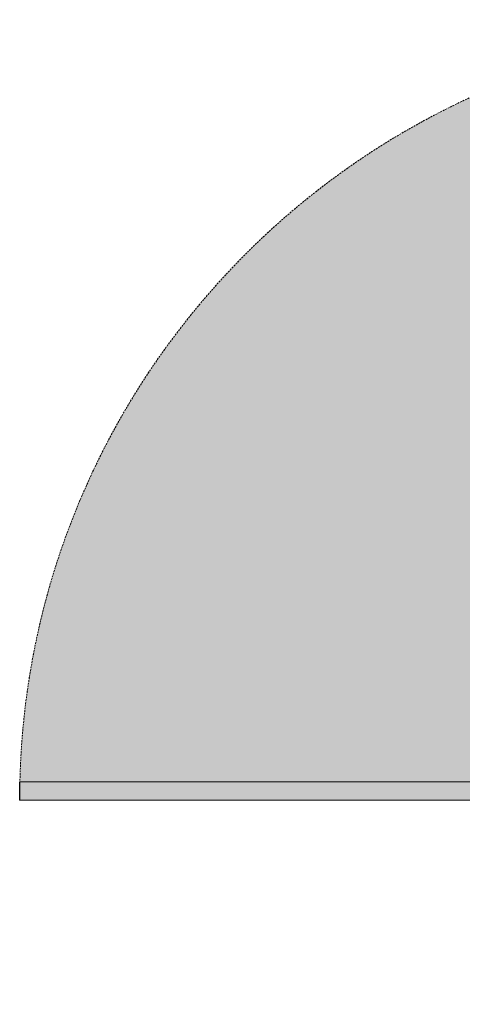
# Model space of a CAD drawing. Header units: millimetres. Extents: x 31882 to 271790, y -35693 to 24917.
# Tile 111 of 256: x 65569 to 66000, y 12307 to 13265. Entities that reach past the tile are written whole.
import ezdxf

# ---------------------------------------------------------------- set-up
doc = ezdxf.new("R2010")
doc.units = ezdxf.units.MM
doc.header["$MEASUREMENT"] = 0
doc.linetypes.add('( Dashed )', pattern=[0.75, 0.5, -0.25])
for name, color, linetype, lineweight in [('00 Structural', 2, 'Continuous', 25), ('02_Elevation 00', 8, 'Continuous', 9), ('Grey', 8, 'Continuous', 9)]:
    doc.layers.add(name, color=color, linetype=linetype, lineweight=lineweight)

# ---------------------------------------------------------------- blocks, each defined once
blk = doc.blocks.new('hbauiarhg')
at = {"transparency": 33554687}
h = blk.add_hatch(color=208, dxfattribs=at)
h.dxf.hatch_style = 1
h.paths.add_polyline_path([(973.128, 1344.165), (974.128, 1344.165), (974.128, 1302.081), (973.128, 1302.081)])
at = {"layer": '02_Elevation 00', "ltscale": 25}
blk.add_lwpolyline([(973.128, 1344.165), (974.128, 1344.165), (974.128, 1302.081), (973.128, 1302.081)], close=True, dxfattribs=at)
at = {"layer": 'Grey', "linetype": '( Dashed )', "ltscale": 0.2}
blk.add_arc((974.128, 1344.165), 42.083, 180, 270, dxfattribs=at)
blk = doc.blocks.new('cut elements')
at = {"layer": 'Grey', "xscale": 0.7031476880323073, "yscale": 0.7031476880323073, "zscale": 0.7031476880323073, "rotation": 180}
blk.add_blockref('hbauiarhg', (992.733, 660.779), dxfattribs=at)
blk = doc.blocks.new('r4ttwt')
at = {"layer": '00 Structural', "rotation": 90}
blk.add_blockref('cut elements', (1718777.026, -79160.945), dxfattribs=at)

msp = doc.modelspace()

# ---------------------------------------------------------------- hatches: boundary and pattern name
at = {"ltscale": 0.25}
h = msp.add_hatch(color=209, dxfattribs=at)
h.dxf.hatch_style = 1
h.paths.add_polyline_path([(67151.37, 13608.11), (66390.97, 14909.09), (66390.19, 13257.36), (66321.01, 13257.36, 0.40727), (65569.61, 12523.61), (66321.01, 12523.61), (66321.01, 12505.75), (66389.84, 12505.75), (66390.97, 12307.12)])

# ---------------------------------------------------------------- block references
at = {"xscale": 25.4, "yscale": 25.4, "zscale": 25.4}
msp.add_blockref('r4ttwt', (-43597838.4, 2015376.23), dxfattribs=at)
at = {"layer": '00 Structural', "xscale": 25.4, "yscale": 25.4, "zscale": 25.4, "rotation": 90}
msp.add_blockref('cut elements', (59098.07, 4688.21), dxfattribs=at)
msp.add_blockref('cut elements', (59098.07, 4688.21), dxfattribs=at)

doc.saveas('drawing.dxf')
